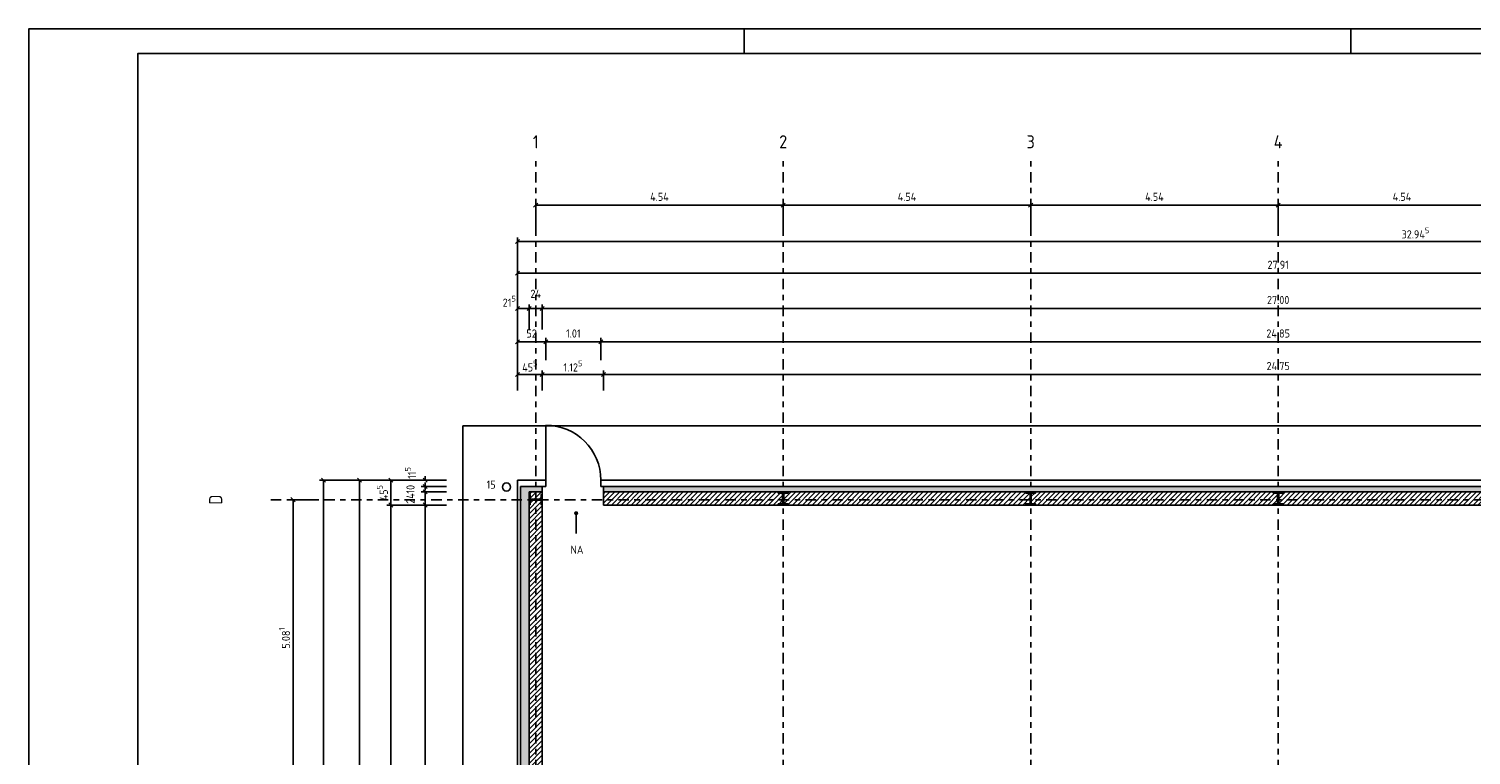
# Model space of a CAD drawing. Header units: metres. Extents: x 0 to 65.5, y 0 to 40.4.
# Tile 4 of 13: x 0 to 26.5, y 27.1 to 40.4. Entities that reach past the tile are written whole.
import ezdxf
from ezdxf.enums import TextEntityAlignment as Align

# ---------------------------------------------------------------- set-up
doc = ezdxf.new("R2010")
doc.units = ezdxf.units.M
doc.header["$LTSCALE"] = 0.015
doc.header["$PDMODE"] = 35
doc.linetypes.add('STRICHPUNKT', pattern=[25.4, 12.7, -6.35, 0, -6.35])
for name, color, linetype in [('ACHSEN', 8, 'STRICHPUNKT'), ('BEM', 7, 'Continuous'), ('RAHMEN', 7, 'Continuous'), ('SCHRAFFUR', 8, 'Continuous'), ('SONSTIGES', 7, 'Continuous'), ('TEXT', 7, 'Continuous'), ('TUEREN', 35, 'Continuous'), ('WAND', 62, 'Continuous')]:
    doc.layers.add(name, color=color, linetype=linetype)
doc.styles.add('ISOCP', font='isocp.shx', dxfattribs={"height": 0.15})
doc.dimstyles.new('METER_2S', dxfattribs={"dimtxt": 0.24, "dimasz": 0.12, "dimexe": 0.12, "dimexo": 0.12, "dimgap": 0.08, "dimtad": 1, "dimdec": 0, "dimlfac": 100, "dimzin": 5, "dimdsep": 46, "dimtxsty": 'ISOCP', "dimblk1": 'OBLIQUE', "dimblk2": 'OBLIQUE', "dimsah": 1, "dimcen": 0, "dimclrd": 256, "dimclre": 256, "dimclrt": 256, "dimadec": 0, "dimazin": 0, "dimtfac": 1, "dimtdec": 0, "dimtofl": 0, "dimtmove": 2, "dimatfit": 3, "dimldrblk": 'DOT', "dimfxl": 0, "dimtolj": 1, "dimtzin": 0, "dimlwd": -1, "dimlwe": -1, "dimarcsym": 0})
pattern_1 = [(45, (-966.651474, 144.88069), (-0.0449012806, 0.0449012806), [])]

# ---------------------------------------------------------------- blocks, each defined once
blk = doc.blocks.new('_OBLIQUE')
at = {"color": 0, "linetype": 'ByBlock'}
blk.add_line((-0.5, -0.5), (0.5, 0.5), dxfattribs=at)
blk = doc.blocks.new('*D2')
at = {"layer": 'BEM'}
for p, q in [((9.298, 36.794), (9.298, 37.236)), ((9.298, 37.161), (13.838, 37.161)), ((13.838, 36.794), (13.838, 37.236))]:
    blk.add_line(p, q, dxfattribs=at)
at = {"layer": 'DEFPOINTS', "color": 0}
for p in [(13.838, 37.161), (9.298, 36.719), (13.838, 36.719)]:
    blk.add_point(p, dxfattribs=at)
at = {"layer": 'BEM', "xscale": 0.075, "yscale": 0.075, "zscale": 0.075, "rotation": 180}
blk.add_blockref('_OBLIQUE', (9.298, 37.161), dxfattribs=at)
at = {"layer": 'BEM', "xscale": 0.075, "yscale": 0.075, "zscale": 0.075}
blk.add_blockref('_OBLIQUE', (13.838, 37.161), dxfattribs=at)
at = {"layer": 'BEM', "insert": (11.568, 37.316), "char_height": 0.15, "attachment_point": 5, "style": 'ISOCP'}
blk.add_mtext('\\A1;4.54', dxfattribs=at)
blk = doc.blocks.new('_Dot')
at = {"color": 0, "linetype": 'ByBlock', "lineweight": -2}
blk.add_line((-0.5, 0), (-1, 0), dxfattribs=at)
at = {"color": 0, "linetype": 'ByBlock', "const_width": 0.5}
blk.add_lwpolyline([(-0.25, 0, 1), (0.25, 0, 1)], format="xyb", close=True, dxfattribs=at)
blk = doc.blocks.new('*D3')
at = {"layer": 'BEM'}
for p, q in [((13.838, 36.794), (13.838, 37.236)), ((13.838, 37.161), (18.378, 37.161)), ((18.378, 36.794), (18.378, 37.236))]:
    blk.add_line(p, q, dxfattribs=at)
at = {"layer": 'DEFPOINTS', "color": 0}
for p in [(18.378, 37.161), (13.838, 36.719), (18.378, 36.719)]:
    blk.add_point(p, dxfattribs=at)
at = {"layer": 'BEM', "xscale": 0.075, "yscale": 0.075, "zscale": 0.075, "rotation": 180}
blk.add_blockref('_OBLIQUE', (13.838, 37.161), dxfattribs=at)
at = {"layer": 'BEM', "xscale": 0.075, "yscale": 0.075, "zscale": 0.075}
blk.add_blockref('_OBLIQUE', (18.378, 37.161), dxfattribs=at)
at = {"layer": 'BEM', "insert": (16.108, 37.316), "char_height": 0.15, "attachment_point": 5, "style": 'ISOCP'}
blk.add_mtext('\\A1;4.54', dxfattribs=at)
blk = doc.blocks.new('*D4')
at = {"layer": 'BEM'}
for p, q in [((18.378, 36.794), (18.378, 37.236)), ((18.378, 37.161), (22.918, 37.161)), ((22.918, 36.794), (22.918, 37.236))]:
    blk.add_line(p, q, dxfattribs=at)
at = {"layer": 'DEFPOINTS', "color": 0}
for p in [(22.918, 37.161), (18.378, 36.719), (22.918, 36.719)]:
    blk.add_point(p, dxfattribs=at)
at = {"layer": 'BEM', "xscale": 0.075, "yscale": 0.075, "zscale": 0.075, "rotation": 180}
blk.add_blockref('_OBLIQUE', (18.378, 37.161), dxfattribs=at)
at = {"layer": 'BEM', "xscale": 0.075, "yscale": 0.075, "zscale": 0.075}
blk.add_blockref('_OBLIQUE', (22.918, 37.161), dxfattribs=at)
at = {"layer": 'BEM', "insert": (20.648, 37.316), "char_height": 0.15, "attachment_point": 5, "style": 'ISOCP'}
blk.add_mtext('\\A1;4.54', dxfattribs=at)
blk = doc.blocks.new('*D5')
at = {"layer": 'BEM'}
for p, q in [((22.918, 36.794), (22.918, 37.236)), ((22.918, 37.161), (27.458, 37.161)), ((27.458, 36.794), (27.458, 37.236))]:
    blk.add_line(p, q, dxfattribs=at)
at = {"layer": 'DEFPOINTS', "color": 0}
for p in [(27.458, 37.161), (22.918, 36.719), (27.458, 36.719)]:
    blk.add_point(p, dxfattribs=at)
at = {"layer": 'BEM', "xscale": 0.075, "yscale": 0.075, "zscale": 0.075, "rotation": 180}
blk.add_blockref('_OBLIQUE', (22.918, 37.161), dxfattribs=at)
at = {"layer": 'BEM', "xscale": 0.075, "yscale": 0.075, "zscale": 0.075}
blk.add_blockref('_OBLIQUE', (27.458, 37.161), dxfattribs=at)
at = {"layer": 'BEM', "insert": (25.188, 37.316), "char_height": 0.15, "attachment_point": 5, "style": 'ISOCP'}
blk.add_mtext('\\A1;4.54', dxfattribs=at)
blk = doc.blocks.new('*D12')
at = {"layer": 'BEM'}
for p, q in [((7.66, 31.658), (6.566, 31.658)), ((6.641, 16.648), (6.641, 31.658)), ((7.66, 16.648), (6.566, 16.648))]:
    blk.add_line(p, q, dxfattribs=at)
at = {"layer": 'DEFPOINTS', "color": 0}
for p in [(6.641, 31.658), (7.735, 31.658), (7.735, 16.648)]:
    blk.add_point(p, dxfattribs=at)
at = {"layer": 'BEM', "xscale": 0.075, "yscale": 0.075, "zscale": 0.075}
for p, rotation in [((6.641, 31.658), 90), ((6.641, 16.648), 270)]:
    blk.add_blockref('_OBLIQUE', p, dxfattribs=dict(at, rotation=rotation))
at = {"layer": 'BEM', "insert": (6.486, 24.153), "char_height": 0.15, "attachment_point": 5, "rotation": 90, "style": 'ISOCP'}
blk.add_mtext('\\A1;15.01', dxfattribs=at)
blk = doc.blocks.new('*D13')
at = {"layer": 'BEM'}
for p, q in [((7.66, 32.113), (6.566, 32.113)), ((6.641, 31.658), (6.641, 32.113)), ((7.66, 31.658), (6.566, 31.658))]:
    blk.add_line(p, q, dxfattribs=at)
at = {"layer": 'DEFPOINTS', "color": 0}
for p in [(6.641, 32.113), (7.735, 32.113), (7.735, 31.658)]:
    blk.add_point(p, dxfattribs=at)
at = {"layer": 'BEM', "xscale": 0.075, "yscale": 0.075, "zscale": 0.075}
for p, rotation in [((6.641, 32.113), 90), ((6.641, 31.658), 270)]:
    blk.add_blockref('_OBLIQUE', p, dxfattribs=dict(at, rotation=rotation))
at = {"layer": 'BEM', "insert": (6.486, 31.885), "char_height": 0.15, "attachment_point": 5, "rotation": 90, "style": 'ISOCP'}
blk.add_mtext('\\A1;45\\H0.7X;\\S5^ ;', dxfattribs=at)
blk = doc.blocks.new('*D25')
at = {"layer": 'BEM'}
for p, q in [((7.66, 31.658), (7.196, 31.658)), ((7.271, 16.648), (7.271, 31.658)), ((7.66, 16.648), (7.196, 16.648))]:
    blk.add_line(p, q, dxfattribs=at)
at = {"layer": 'DEFPOINTS', "color": 0}
for p in [(7.271, 31.658), (7.735, 31.658), (7.735, 16.648)]:
    blk.add_point(p, dxfattribs=at)
at = {"layer": 'BEM', "xscale": 0.075, "yscale": 0.075, "zscale": 0.075}
for p, rotation in [((7.271, 31.658), 90), ((7.271, 16.648), 270)]:
    blk.add_blockref('_OBLIQUE', p, dxfattribs=dict(at, rotation=rotation))
at = {"layer": 'BEM', "insert": (7.116, 24.153), "char_height": 0.15, "attachment_point": 5, "rotation": 90, "style": 'ISOCP'}
blk.add_mtext('\\A1;15.01', dxfattribs=at)
blk = doc.blocks.new('*D26')
at = {"layer": 'BEM'}
for p, q in [((7.66, 31.898), (7.196, 31.898)), ((7.271, 31.658), (7.271, 31.898)), ((7.66, 31.658), (7.196, 31.658))]:
    blk.add_line(p, q, dxfattribs=at)
at = {"layer": 'DEFPOINTS', "color": 0}
for p in [(7.271, 31.898), (7.735, 31.898), (7.735, 31.658)]:
    blk.add_point(p, dxfattribs=at)
at = {"layer": 'BEM', "xscale": 0.075, "yscale": 0.075, "zscale": 0.075}
for p, rotation in [((7.271, 31.898), 90), ((7.271, 31.658), 270)]:
    blk.add_blockref('_OBLIQUE', p, dxfattribs=dict(at, rotation=rotation))
at = {"layer": 'BEM', "insert": (7.001, 31.778), "char_height": 0.15, "attachment_point": 5, "rotation": 90, "style": 'ISOCP'}
blk.add_mtext('\\A1;24', dxfattribs=at)
blk = doc.blocks.new('*D27')
at = {"layer": 'BEM'}
for p, q in [((7.271, 31.998), (7.271, 32.073)), ((7.66, 31.998), (7.196, 31.998)), ((7.66, 31.898), (7.196, 31.898)), ((7.271, 31.898), (7.271, 31.823))]:
    blk.add_line(p, q, dxfattribs=at)
at = {"layer": 'DEFPOINTS', "color": 0}
for p in [(7.271, 31.998), (7.735, 31.998), (7.735, 31.898)]:
    blk.add_point(p, dxfattribs=at)
at = {"layer": 'BEM', "xscale": 0.075, "yscale": 0.075, "zscale": 0.075}
for p, rotation in [((7.271, 31.998), 270), ((7.271, 31.898), 90)]:
    blk.add_blockref('_OBLIQUE', p, dxfattribs=dict(at, rotation=rotation))
at = {"layer": 'BEM', "insert": (7.001, 31.948), "char_height": 0.15, "attachment_point": 5, "rotation": 90, "style": 'ISOCP'}
blk.add_mtext('\\A1;10', dxfattribs=at)
blk = doc.blocks.new('*D28')
at = {"layer": 'BEM'}
for p, q in [((7.66, 32.113), (7.196, 32.113)), ((7.271, 32.113), (7.271, 32.188)), ((7.66, 31.998), (7.196, 31.998)), ((7.271, 31.998), (7.271, 31.923))]:
    blk.add_line(p, q, dxfattribs=at)
at = {"layer": 'DEFPOINTS', "color": 0}
for p in [(7.271, 32.113), (7.735, 32.113), (7.735, 31.998)]:
    blk.add_point(p, dxfattribs=at)
at = {"layer": 'BEM', "xscale": 0.075, "yscale": 0.075, "zscale": 0.075}
for p, rotation in [((7.271, 32.113), 270), ((7.271, 31.998), 90)]:
    blk.add_blockref('_OBLIQUE', p, dxfattribs=dict(at, rotation=rotation))
at = {"layer": 'BEM', "insert": (7.001, 32.247), "char_height": 0.15, "attachment_point": 5, "rotation": 90, "style": 'ISOCP'}
blk.add_mtext('\\A1;11\\H0.7X;\\S5^ ;', dxfattribs=at)
blk = doc.blocks.new('*D29')
at = {"layer": 'BEM'}
for p, q in [((8.963, 33.763), (8.963, 36.572)), ((41.908, 33.763), (41.908, 36.572)), ((41.908, 36.497), (8.963, 36.497))]:
    blk.add_line(p, q, dxfattribs=at)
at = {"layer": 'DEFPOINTS', "color": 0}
for p in [(8.963, 36.497), (8.963, 33.688), (41.908, 33.688)]:
    blk.add_point(p, dxfattribs=at)
at = {"layer": 'BEM', "xscale": 0.075, "yscale": 0.075, "zscale": 0.075, "rotation": 180}
blk.add_blockref('_OBLIQUE', (8.963, 36.497), dxfattribs=at)
at = {"layer": 'BEM', "xscale": 0.075, "yscale": 0.075, "zscale": 0.075}
blk.add_blockref('_OBLIQUE', (41.908, 36.497), dxfattribs=at)
at = {"layer": 'BEM', "insert": (25.436, 36.652), "char_height": 0.15, "attachment_point": 5, "style": 'ISOCP'}
blk.add_mtext('\\A1;32.94\\H0.7X;\\S5^ ;', dxfattribs=at)
blk = doc.blocks.new('*D30')
at = {"layer": 'BEM'}
for p, q in [((8.963, 33.763), (8.963, 35.988)), ((36.873, 33.763), (36.873, 35.988)), ((8.963, 35.913), (36.873, 35.913))]:
    blk.add_line(p, q, dxfattribs=at)
at = {"layer": 'DEFPOINTS', "color": 0}
for p in [(36.873, 35.913), (8.963, 33.688), (36.873, 33.688)]:
    blk.add_point(p, dxfattribs=at)
at = {"layer": 'BEM', "xscale": 0.075, "yscale": 0.075, "zscale": 0.075, "rotation": 180}
blk.add_blockref('_OBLIQUE', (8.963, 35.913), dxfattribs=at)
at = {"layer": 'BEM', "xscale": 0.075, "yscale": 0.075, "zscale": 0.075}
blk.add_blockref('_OBLIQUE', (36.873, 35.913), dxfattribs=at)
at = {"layer": 'BEM', "insert": (22.918, 36.068), "char_height": 0.15, "attachment_point": 5, "style": 'ISOCP'}
blk.add_mtext('\\A1;27.91', dxfattribs=at)
blk = doc.blocks.new('*D32')
at = {"layer": 'BEM'}
for p, q in [((8.963, 34.88), (8.963, 35.341)), ((8.963, 35.266), (9.178, 35.266)), ((9.178, 34.88), (9.178, 35.341))]:
    blk.add_line(p, q, dxfattribs=at)
at = {"layer": 'DEFPOINTS', "color": 0}
for p in [(9.178, 35.266), (8.963, 34.805), (9.178, 34.805)]:
    blk.add_point(p, dxfattribs=at)
at = {"layer": 'BEM', "xscale": 0.075, "yscale": 0.075, "zscale": 0.075, "rotation": 180}
blk.add_blockref('_OBLIQUE', (8.963, 35.266), dxfattribs=at)
at = {"layer": 'BEM', "xscale": 0.075, "yscale": 0.075, "zscale": 0.075}
blk.add_blockref('_OBLIQUE', (9.178, 35.266), dxfattribs=at)
at = {"layer": 'BEM', "insert": (8.813, 35.398), "char_height": 0.15, "attachment_point": 5, "style": 'ISOCP'}
blk.add_mtext('\\A1;21\\H0.7X;\\S5^ ;', dxfattribs=at)
blk = doc.blocks.new('*D33')
at = {"layer": 'BEM'}
for p, q in [((9.178, 34.88), (9.178, 35.341)), ((9.178, 35.266), (9.418, 35.266)), ((9.418, 34.88), (9.418, 35.341))]:
    blk.add_line(p, q, dxfattribs=at)
at = {"layer": 'DEFPOINTS', "color": 0}
for p in [(9.418, 35.266), (9.178, 34.805), (9.418, 34.805)]:
    blk.add_point(p, dxfattribs=at)
at = {"layer": 'BEM', "xscale": 0.075, "yscale": 0.075, "zscale": 0.075, "rotation": 180}
blk.add_blockref('_OBLIQUE', (9.178, 35.266), dxfattribs=at)
at = {"layer": 'BEM', "xscale": 0.075, "yscale": 0.075, "zscale": 0.075}
blk.add_blockref('_OBLIQUE', (9.418, 35.266), dxfattribs=at)
at = {"layer": 'BEM', "insert": (9.298, 35.536), "char_height": 0.15, "attachment_point": 5, "style": 'ISOCP'}
blk.add_mtext('\\A1;24', dxfattribs=at)
blk = doc.blocks.new('*D34')
at = {"layer": 'BEM'}
for p, q in [((9.418, 34.88), (9.418, 35.341)), ((9.418, 35.266), (36.418, 35.266)), ((36.418, 34.88), (36.418, 35.341))]:
    blk.add_line(p, q, dxfattribs=at)
at = {"layer": 'DEFPOINTS', "color": 0}
for p in [(36.418, 35.266), (9.418, 34.805), (36.418, 34.805)]:
    blk.add_point(p, dxfattribs=at)
at = {"layer": 'BEM', "xscale": 0.075, "yscale": 0.075, "zscale": 0.075, "rotation": 180}
blk.add_blockref('_OBLIQUE', (9.418, 35.266), dxfattribs=at)
at = {"layer": 'BEM', "xscale": 0.075, "yscale": 0.075, "zscale": 0.075}
blk.add_blockref('_OBLIQUE', (36.418, 35.266), dxfattribs=at)
at = {"layer": 'BEM', "insert": (22.918, 35.421), "char_height": 0.15, "attachment_point": 5, "style": 'ISOCP'}
blk.add_mtext('\\A1;27.00', dxfattribs=at)
blk = doc.blocks.new('*D41')
at = {"layer": 'BEM'}
for p, q in [((10.493, 34.318), (10.493, 34.727)), ((35.343, 34.318), (35.343, 34.727)), ((35.343, 34.652), (10.493, 34.652))]:
    blk.add_line(p, q, dxfattribs=at)
at = {"layer": 'DEFPOINTS', "color": 0}
for p in [(10.493, 34.652), (10.493, 34.243), (35.343, 34.243)]:
    blk.add_point(p, dxfattribs=at)
at = {"layer": 'BEM', "xscale": 0.075, "yscale": 0.075, "zscale": 0.075, "rotation": 180}
blk.add_blockref('_OBLIQUE', (10.493, 34.652), dxfattribs=at)
at = {"layer": 'BEM', "xscale": 0.075, "yscale": 0.075, "zscale": 0.075}
blk.add_blockref('_OBLIQUE', (35.343, 34.652), dxfattribs=at)
at = {"layer": 'BEM', "insert": (22.918, 34.807), "char_height": 0.15, "attachment_point": 5, "style": 'ISOCP'}
blk.add_mtext('\\A1;24.85', dxfattribs=at)
blk = doc.blocks.new('*D42')
at = {"layer": 'BEM'}
for p, q in [((9.483, 34.318), (9.483, 34.727)), ((10.493, 34.318), (10.493, 34.727)), ((10.493, 34.652), (9.483, 34.652))]:
    blk.add_line(p, q, dxfattribs=at)
at = {"layer": 'DEFPOINTS', "color": 0}
for p in [(9.483, 34.652), (9.483, 34.243), (10.493, 34.243)]:
    blk.add_point(p, dxfattribs=at)
at = {"layer": 'BEM', "xscale": 0.075, "yscale": 0.075, "zscale": 0.075, "rotation": 180}
blk.add_blockref('_OBLIQUE', (9.483, 34.652), dxfattribs=at)
at = {"layer": 'BEM', "xscale": 0.075, "yscale": 0.075, "zscale": 0.075}
blk.add_blockref('_OBLIQUE', (10.493, 34.652), dxfattribs=at)
at = {"layer": 'BEM', "insert": (9.988, 34.807), "char_height": 0.15, "attachment_point": 5, "style": 'ISOCP'}
blk.add_mtext('\\A1;1.01', dxfattribs=at)
blk = doc.blocks.new('*D43')
at = {"layer": 'BEM'}
for p, q in [((8.963, 34.318), (8.963, 34.727)), ((9.483, 34.318), (9.483, 34.727)), ((9.483, 34.652), (8.963, 34.652))]:
    blk.add_line(p, q, dxfattribs=at)
at = {"layer": 'DEFPOINTS', "color": 0}
for p in [(8.963, 34.652), (8.963, 34.243), (9.483, 34.243)]:
    blk.add_point(p, dxfattribs=at)
at = {"layer": 'BEM', "xscale": 0.075, "yscale": 0.075, "zscale": 0.075, "rotation": 180}
blk.add_blockref('_OBLIQUE', (8.963, 34.652), dxfattribs=at)
at = {"layer": 'BEM', "xscale": 0.075, "yscale": 0.075, "zscale": 0.075}
blk.add_blockref('_OBLIQUE', (9.483, 34.652), dxfattribs=at)
at = {"layer": 'BEM', "insert": (9.223, 34.807), "char_height": 0.15, "attachment_point": 5, "style": 'ISOCP'}
blk.add_mtext('\\A1;52', dxfattribs=at)
blk = doc.blocks.new('*D44')
at = {"layer": 'BEM'}
for p, q in [((10.543, 33.763), (10.543, 34.129)), ((10.543, 34.054), (35.293, 34.054)), ((35.293, 33.763), (35.293, 34.129))]:
    blk.add_line(p, q, dxfattribs=at)
at = {"layer": 'DEFPOINTS', "color": 0}
for p in [(35.293, 34.054), (10.543, 33.688), (35.293, 33.688)]:
    blk.add_point(p, dxfattribs=at)
at = {"layer": 'BEM', "xscale": 0.075, "yscale": 0.075, "zscale": 0.075, "rotation": 180}
blk.add_blockref('_OBLIQUE', (10.543, 34.054), dxfattribs=at)
at = {"layer": 'BEM', "xscale": 0.075, "yscale": 0.075, "zscale": 0.075}
blk.add_blockref('_OBLIQUE', (35.293, 34.054), dxfattribs=at)
at = {"layer": 'BEM', "insert": (22.918, 34.209), "char_height": 0.15, "attachment_point": 5, "style": 'ISOCP'}
blk.add_mtext('\\A1;24.75', dxfattribs=at)
blk = doc.blocks.new('*D48')
at = {"layer": 'BEM'}
for p, q in [((9.418, 33.763), (9.418, 34.129)), ((10.543, 34.054), (9.418, 34.054)), ((10.543, 33.763), (10.543, 34.129))]:
    blk.add_line(p, q, dxfattribs=at)
at = {"layer": 'DEFPOINTS', "color": 0}
for p in [(9.418, 34.054), (9.418, 33.688), (10.543, 33.688)]:
    blk.add_point(p, dxfattribs=at)
at = {"layer": 'BEM', "xscale": 0.075, "yscale": 0.075, "zscale": 0.075, "rotation": 180}
blk.add_blockref('_OBLIQUE', (9.418, 34.054), dxfattribs=at)
at = {"layer": 'BEM', "xscale": 0.075, "yscale": 0.075, "zscale": 0.075}
blk.add_blockref('_OBLIQUE', (10.543, 34.054), dxfattribs=at)
at = {"layer": 'BEM', "insert": (9.981, 34.209), "char_height": 0.15, "attachment_point": 5, "style": 'ISOCP'}
blk.add_mtext('\\A1;1.12\\H0.7X;\\S5^ ;', dxfattribs=at)
blk = doc.blocks.new('*D49')
at = {"layer": 'BEM'}
for p, q in [((8.963, 33.763), (8.963, 34.129)), ((9.418, 34.054), (8.963, 34.054)), ((9.418, 33.763), (9.418, 34.129))]:
    blk.add_line(p, q, dxfattribs=at)
at = {"layer": 'DEFPOINTS', "color": 0}
for p in [(8.963, 34.054), (8.963, 33.688), (9.418, 33.688)]:
    blk.add_point(p, dxfattribs=at)
at = {"layer": 'BEM', "xscale": 0.075, "yscale": 0.075, "zscale": 0.075, "rotation": 180}
blk.add_blockref('_OBLIQUE', (8.963, 34.054), dxfattribs=at)
at = {"layer": 'BEM', "xscale": 0.075, "yscale": 0.075, "zscale": 0.075}
blk.add_blockref('_OBLIQUE', (9.418, 34.054), dxfattribs=at)
at = {"layer": 'BEM', "insert": (9.191, 34.209), "char_height": 0.15, "attachment_point": 5, "style": 'ISOCP'}
blk.add_mtext('\\A1;45\\H0.7X;\\S5^ ;', dxfattribs=at)
blk = doc.blocks.new('*D50')
at = {"layer": 'BEM'}
for p, q in [((5.306, 31.756), (4.771, 31.756)), ((4.846, 26.675), (4.846, 31.756)), ((5.306, 26.675), (4.771, 26.675))]:
    blk.add_line(p, q, dxfattribs=at)
at = {"layer": 'DEFPOINTS', "color": 0}
for p in [(4.846, 31.756), (5.381, 31.756), (5.381, 26.675)]:
    blk.add_point(p, dxfattribs=at)
at = {"layer": 'BEM', "xscale": 0.075, "yscale": 0.075, "zscale": 0.075}
for p, rotation in [((4.846, 31.756), 90), ((4.846, 26.675), 270)]:
    blk.add_blockref('_OBLIQUE', p, dxfattribs=dict(at, rotation=rotation))
at = {"layer": 'BEM', "insert": (4.691, 29.216), "char_height": 0.15, "attachment_point": 5, "rotation": 90, "style": 'ISOCP'}
blk.add_mtext('\\A1;5.08\\H0.7X;\\S1^ ;', dxfattribs=at)
blk = doc.blocks.new('*D53')
at = {"layer": 'BEM'}
for p, q in [((6.718, 32.113), (5.99, 32.113)), ((6.065, 16.228), (6.065, 32.113)), ((6.457, 16.228), (5.99, 16.228))]:
    blk.add_line(p, q, dxfattribs=at)
at = {"layer": 'DEFPOINTS', "color": 0}
for p in [(6.065, 32.113), (6.793, 32.113), (6.532, 16.228)]:
    blk.add_point(p, dxfattribs=at)
at = {"layer": 'BEM', "xscale": 0.075, "yscale": 0.075, "zscale": 0.075}
for p, rotation in [((6.065, 32.113), 90), ((6.065, 16.228), 270)]:
    blk.add_blockref('_OBLIQUE', p, dxfattribs=dict(at, rotation=rotation))
at = {"layer": 'BEM', "insert": (5.91, 24.17), "char_height": 0.15, "attachment_point": 5, "rotation": 90, "style": 'ISOCP'}
blk.add_mtext('\\A1;15.88\\H0.7X;\\S5^ ;', dxfattribs=at)
blk = doc.blocks.new('*D54')
at = {"layer": 'BEM'}
for p, q in [((7.038, 32.113), (5.332, 32.113)), ((5.407, 32.113), (5.407, 6.943)), ((7.038, 6.943), (5.332, 6.943))]:
    blk.add_line(p, q, dxfattribs=at)
at = {"layer": 'DEFPOINTS', "color": 0}
for p in [(7.113, 32.113), (5.407, 6.943), (7.113, 6.943)]:
    blk.add_point(p, dxfattribs=at)
at = {"layer": 'BEM', "xscale": 0.075, "yscale": 0.075, "zscale": 0.075}
for p, rotation in [((5.407, 32.113), 90), ((5.407, 6.943), 270)]:
    blk.add_blockref('_OBLIQUE', p, dxfattribs=dict(at, rotation=rotation))
at = {"layer": 'BEM', "insert": (5.252, 19.528), "char_height": 0.15, "attachment_point": 5, "rotation": 90, "style": 'ISOCP'}
blk.add_mtext('\\A1;25.17', dxfattribs=at)
blk = doc.blocks.new('ZU')
blk.add_lwpolyline([(0, 0.09), (-0.02, 0.09), (-0.02, 0.01), (-0.22, 0.01), (-0.22, 0.09), (-0.24, 0.09), (-0.24, -0.09), (-0.22, -0.09), (-0.22, -0.01), (-0.02, -0.01), (-0.02, -0.09), (0, -0.09)], close=True)

msp = doc.modelspace()

# ---------------------------------------------------------------- hatches: boundary and pattern name
at = {"layer": 'SCHRAFFUR'}
for points in [[(9.178, 31.898), (9.418, 31.898), (9.418, 31.998), (9.018, 31.998), (9.018, 16.248), (10.928, 16.248), (10.928, 11.498), (13.868, 11.498), (13.868, 11.648), (11.088, 11.648), (11.088, 16.408), (9.178, 16.408), (9.178, 16.591)], [(35.293, 31.998), (10.543, 31.998), (10.543, 31.898), (35.293, 31.898)]]:
    msp.add_hatch(color=256, dxfattribs=at).paths.add_polyline_path(points)
h = msp.add_hatch(dxfattribs=at)
h.set_pattern_fill('ANSI31', color=256, scale=0.02, style=0)
h.set_pattern_definition(pattern_1)
h.paths.add_polyline_path([(9.398, 31.846), (9.418, 31.846), (9.418, 31.898), (9.178, 31.898), (9.178, 31.846), (9.198, 31.846), (9.198, 31.766), (9.398, 31.766)])
h = msp.add_hatch(dxfattribs=at)
h.set_pattern_fill('ANSI31', color=256, scale=0.02, style=0)
h.set_pattern_definition(pattern_1)
h.paths.add_polyline_path([(13.748, 31.658), (13.748, 31.678), (13.828, 31.678), (13.828, 31.878), (13.748, 31.878), (13.748, 31.898), (10.543, 31.898), (10.543, 31.658)])
h.paths.add_polyline_path([(18.288, 31.658), (18.288, 31.678), (18.368, 31.678), (18.368, 31.878), (18.288, 31.878), (18.288, 31.898), (13.928, 31.898), (13.928, 31.878), (13.848, 31.878), (13.848, 31.678), (13.928, 31.678), (13.928, 31.658)])
h.paths.add_polyline_path([(22.828, 31.658), (22.828, 31.678), (22.908, 31.678), (22.908, 31.878), (22.828, 31.878), (22.828, 31.898), (18.468, 31.898), (18.468, 31.878), (18.388, 31.878), (18.388, 31.678), (18.468, 31.678), (18.468, 31.658)])
h.paths.add_polyline_path([(23.008, 31.898), (23.008, 31.878), (22.928, 31.878), (22.928, 31.678), (23.008, 31.678), (23.008, 31.658), (27.368, 31.658), (27.368, 31.678), (27.448, 31.678), (27.448, 31.878), (27.368, 31.878), (27.368, 31.898)])
h.paths.add_polyline_path([(27.548, 31.898), (27.548, 31.878), (27.468, 31.878), (27.468, 31.678), (27.548, 31.678), (27.548, 31.658), (31.908, 31.658), (31.908, 31.678), (31.988, 31.678), (31.988, 31.878), (31.908, 31.878), (31.908, 31.898)])
h.paths.add_polyline_path([(35.293, 31.658), (35.293, 31.898), (32.088, 31.898), (32.088, 31.878), (32.008, 31.878), (32.008, 31.678), (32.088, 31.678), (32.088, 31.658)])
h = msp.add_hatch(dxfattribs=at)
h.set_pattern_fill('ANSI31', color=256, scale=0.02, style=0)
h.set_pattern_definition(pattern_1)
h.paths.add_polyline_path([(9.418, 26.585), (9.398, 26.585), (9.398, 26.665), (9.198, 26.665), (9.198, 26.585), (9.178, 26.585), (9.178, 21.676), (9.198, 21.676), (9.198, 21.596), (9.398, 21.596), (9.398, 21.676), (9.418, 21.676)])
h.paths.add_polyline_path([(9.178, 26.765), (9.198, 26.765), (9.198, 26.685), (9.398, 26.685), (9.398, 26.765), (9.418, 26.765), (9.418, 31.666), (9.398, 31.666), (9.398, 31.746), (9.198, 31.746), (9.198, 31.666), (9.178, 31.666)])

# ---------------------------------------------------------------- linework, layer by layer
at = {"layer": 'ACHSEN'}
for p, q in [((9.298, 15.508), (9.298, 37.986)), ((13.838, 15.508), (13.838, 37.986)), ((18.378, 15.508), (18.378, 37.986)), ((22.918, 15.508), (22.918, 37.986)), ((41.908, 31.756), (4.343, 31.756))]:
    msp.add_line(p, q, dxfattribs=at)
at = {"layer": 'RAHMEN'}
for p, q in [((13.125, 40.4), (13.125, 39.95)), ((24.25, 40.4), (24.25, 39.95))]:
    msp.add_line(p, q, dxfattribs=at)
for points in [[(65.45, 0), (0, 0), (0, 40.4), (65.45, 40.4)], [(65, 0.45), (2, 0.45), (2, 39.95), (65, 39.95)]]:
    msp.add_lwpolyline(points, close=True, dxfattribs=at)
at = {"layer": 'SONSTIGES'}
for p, q in [((7.963, 33.113), (37.873, 33.113)), ((7.963, 15.193), (7.963, 33.113))]:
    msp.add_line(p, q, dxfattribs=at)
msp.add_circle((8.763, 31.988), 0.075, dxfattribs=at)
at = {"layer": 'TUEREN'}
msp.add_line((9.483, 32.113), (9.483, 33.123), dxfattribs=at)
msp.add_arc((9.483, 32.113), 1.01, 0, 90, dxfattribs=at)
at = {"layer": 'WAND'}
for p, q in [((8.963, 32.113), (9.483, 32.113)), ((8.963, 16.193), (8.963, 32.113)), ((9.483, 31.998), (9.483, 32.113)), ((10.493, 31.998), (10.493, 32.113)), ((10.493, 32.113), (35.343, 32.113)), ((9.018, 31.998), (9.418, 31.998)), ((9.018, 16.248), (9.018, 31.998)), ((9.178, 16.408), (9.178, 31.898)), ((9.178, 31.898), (9.418, 31.898)), ((9.418, 16.648), (9.418, 31.998)), ((9.418, 31.998), (9.483, 31.998)), ((10.493, 31.998), (10.543, 31.998)), ((10.543, 31.898), (10.543, 31.998)), ((10.543, 31.998), (35.343, 31.998)), ((10.543, 31.658), (10.543, 31.898)), ((10.543, 31.898), (35.293, 31.898)), ((10.543, 31.658), (35.293, 31.658))]:
    msp.add_line(p, q, dxfattribs=at)

# ---------------------------------------------------------------- block references
msp.add_blockref('ZU', (9.418, 31.756), dxfattribs=at)
at = {"layer": 'WAND', "rotation": 270}
for p in [(13.838, 31.658), (18.378, 31.658), (22.918, 31.658)]:
    msp.add_blockref('ZU', p, dxfattribs=at)

# ---------------------------------------------------------------- texts
at = {"layer": 'TEXT', "style": 'ISOCP'}
for s, p in [('1', (9.298, 38.326)), ('2', (13.838, 38.326)), ('3', (18.378, 38.326)), ('4', (22.918, 38.326))]:
    msp.add_text(s, height=0.24, dxfattribs=at).set_placement(p, align=Align.MIDDLE)
for s, p in [('15', (8.397, 31.958)), ('NA', (9.937, 30.762))]:
    msp.add_text(s, height=0.15, dxfattribs=at).set_placement(p)
msp.add_text('D', height=0.24, rotation=90, dxfattribs=at).set_placement((3.427, 31.756), align=Align.MIDDLE)

# ---------------------------------------------------------------- dimensions: what is measured, and where the dimension line sits
at = {"layer": 'BEM'}
dim = msp.add_linear_dim(base=(8.963, 36.497), p1=(41.908, 33.688), p2=(8.963, 33.688), text='32.94\\H0.7X;\\S5^ ;', dimstyle='METER_2S', override={"dimtxt": 0.15, "dimasz": 0.075, "dimexe": 0.075, "dimexo": 0.075, "dimdec": 2, "dimlfac": 1}, dxfattribs=at)
dim.commit()
dim.dimension.update_dxf_attribs({"geometry": '*D29', "text_midpoint": (25.436, 36.652)})
for base, p1, p2, override, picture, middle in [((13.838, 37.161), (9.298, 36.719), (13.838, 36.719), {"dimtxt": 0.15, "dimasz": 0.075, "dimexe": 0.075, "dimexo": 0.075, "dimdec": 2, "dimlfac": 1}, '*D2', (11.568, 37.316)), ((18.378, 37.161), (13.838, 36.719), (18.378, 36.719), {"dimtxt": 0.15, "dimasz": 0.075, "dimexe": 0.075, "dimexo": 0.075, "dimdec": 2, "dimlfac": 1}, '*D3', (16.108, 37.316)), ((22.918, 37.161), (18.378, 36.719), (22.918, 36.719), {"dimtxt": 0.15, "dimasz": 0.075, "dimexe": 0.075, "dimexo": 0.075, "dimdec": 2, "dimlfac": 1}, '*D4', (20.648, 37.316)), ((27.458, 37.161), (22.918, 36.719), (27.458, 36.719), {"dimtxt": 0.15, "dimasz": 0.075, "dimexe": 0.075, "dimexo": 0.075, "dimdec": 2, "dimlfac": 1}, '*D5', (25.188, 37.316)), ((36.873, 35.913), (8.963, 33.688), (36.873, 33.688), {"dimtxt": 0.15, "dimasz": 0.075, "dimexe": 0.075, "dimexo": 0.075, "dimdec": 2, "dimlfac": 1}, '*D30', (22.918, 36.068)), ((9.418, 35.266), (9.178, 34.805), (9.418, 34.805), {"dimtxt": 0.15, "dimasz": 0.075, "dimexe": 0.075, "dimexo": 0.075}, '*D33', (9.298, 35.536)), ((36.418, 35.266), (9.418, 34.805), (36.418, 34.805), {"dimtxt": 0.15, "dimasz": 0.075, "dimexe": 0.075, "dimexo": 0.075, "dimdec": 2, "dimlfac": 1}, '*D34', (22.918, 35.421)), ((8.963, 34.652), (9.483, 34.243), (8.963, 34.243), {"dimtxt": 0.15, "dimasz": 0.075, "dimexe": 0.075, "dimexo": 0.075}, '*D43', (9.223, 34.807)), ((9.483, 34.652), (10.493, 34.243), (9.483, 34.243), {"dimtxt": 0.15, "dimasz": 0.075, "dimexe": 0.075, "dimexo": 0.075, "dimdec": 2, "dimlfac": 1}, '*D42', (9.988, 34.807)), ((10.493, 34.652), (35.343, 34.243), (10.493, 34.243), {"dimtxt": 0.15, "dimasz": 0.075, "dimexe": 0.075, "dimexo": 0.075, "dimdec": 2, "dimlfac": 1}, '*D41', (22.918, 34.807)), ((35.293, 34.054), (10.543, 33.688), (35.293, 33.688), {"dimtxt": 0.15, "dimasz": 0.075, "dimexe": 0.075, "dimexo": 0.075, "dimdec": 2, "dimlfac": 1}, '*D44', (22.918, 34.209))]:
    dim = msp.add_linear_dim(base=base, p1=p1, p2=p2, dimstyle='METER_2S', override=override, dxfattribs=at)
    dim.commit()
    dim.dimension.update_dxf_attribs({"geometry": picture, "text_midpoint": middle})
dim = msp.add_linear_dim(base=(9.178, 35.266), p1=(8.963, 34.805), p2=(9.178, 34.805), text='21\\H0.7X;\\S5^ ;', dimstyle='METER_2S', override={"dimtxt": 0.15, "dimasz": 0.075, "dimexe": 0.075, "dimexo": 0.075}, dxfattribs=at)
dim.commit()
dim.dimension.update_dxf_attribs({"geometry": '*D32', "text_midpoint": (8.813, 35.398), "dimtype": 160})
for base, p1, p2, angle, text, override, picture, middle in [((8.963, 34.054), (9.418, 33.688), (8.963, 33.688), 180, '45\\H0.7X;\\S5^ ;', {"dimtxt": 0.15, "dimasz": 0.075, "dimexe": 0.075, "dimexo": 0.075}, '*D49', (9.191, 34.209)), ((9.418, 34.054), (10.543, 33.688), (9.418, 33.688), 180, '1.12\\H0.7X;\\S5^ ;', {"dimtxt": 0.15, "dimasz": 0.075, "dimexe": 0.075, "dimexo": 0.075, "dimdec": 2, "dimlfac": 1}, '*D48', (9.981, 34.209)), ((6.641, 32.113), (7.735, 31.658), (7.735, 32.113), 90, '45\\H0.7X;\\S5^ ;', {"dimtxt": 0.15, "dimasz": 0.075, "dimexe": 0.075, "dimexo": 0.075}, '*D13', (6.486, 31.885)), ((6.065, 32.113), (6.532, 16.228), (6.793, 32.113), 90, '15.88\\H0.7X;\\S5^ ;', {"dimtxt": 0.15, "dimasz": 0.075, "dimexe": 0.075, "dimexo": 0.075, "dimdec": 2, "dimlfac": 1}, '*D53', (5.91, 24.17)), ((4.846, 31.756), (5.381, 26.675), (5.381, 31.756), 90, '5.08\\H0.7X;\\S1^ ;', {"dimtxt": 0.15, "dimasz": 0.075, "dimexe": 0.075, "dimexo": 0.075, "dimdec": 2, "dimlfac": 1}, '*D50', (4.691, 29.216))]:
    dim = msp.add_linear_dim(base=base, p1=p1, p2=p2, angle=angle, text=text, dimstyle='METER_2S', override=override, dxfattribs=at)
    dim.commit()
    dim.dimension.update_dxf_attribs({"geometry": picture, "text_midpoint": middle})
dim = msp.add_linear_dim(base=(7.271, 32.113), p1=(7.735, 31.998), p2=(7.735, 32.113), angle=90, text='11\\H0.7X;\\S5^ ;', dimstyle='METER_2S', override={"dimtxt": 0.15, "dimasz": 0.075, "dimexe": 0.075, "dimexo": 0.075}, dxfattribs=at)
dim.commit()
dim.dimension.update_dxf_attribs({"geometry": '*D28', "text_midpoint": (7.001, 32.247), "dimtype": 160})
for base, p1, p2, override, picture, middle in [((5.407, 6.943), (7.113, 32.113), (7.113, 6.943), {"dimtxt": 0.15, "dimasz": 0.075, "dimexe": 0.075, "dimexo": 0.075, "dimdec": 2, "dimlfac": 1}, '*D54', (5.252, 19.528)), ((7.271, 31.998), (7.735, 31.898), (7.735, 31.998), {"dimtxt": 0.15, "dimasz": 0.075, "dimexe": 0.075, "dimexo": 0.075}, '*D27', (7.001, 31.948)), ((7.271, 31.898), (7.735, 31.658), (7.735, 31.898), {"dimtxt": 0.15, "dimasz": 0.075, "dimexe": 0.075, "dimexo": 0.075}, '*D26', (7.001, 31.778)), ((6.641, 31.658), (7.735, 16.648), (7.735, 31.658), {"dimtxt": 0.15, "dimasz": 0.075, "dimexe": 0.075, "dimexo": 0.075, "dimdec": 2, "dimlfac": 1}, '*D12', (6.486, 24.153)), ((7.271, 31.658), (7.735, 16.648), (7.735, 31.658), {"dimtxt": 0.15, "dimasz": 0.075, "dimexe": 0.075, "dimexo": 0.075, "dimdec": 2, "dimlfac": 1}, '*D25', (7.116, 24.153))]:
    dim = msp.add_linear_dim(base=base, p1=p1, p2=p2, angle=90, dimstyle='METER_2S', override=override, dxfattribs=at)
    dim.commit()
    dim.dimension.update_dxf_attribs({"geometry": picture, "text_midpoint": middle})

# ---------------------------------------------------------------- leaders
at = {"layer": 'TEXT'}
msp.add_leader([(10.04, 31.507), (10.04, 31.138)], dimstyle='METER_2S', override={"dimtxt": 0.15, "dimasz": 0.075, "dimexe": 0.075, "dimexo": 0.075, "dimgap": 0.08, "dimtad": 0}, dxfattribs=at)

doc.saveas('drawing.dxf')
